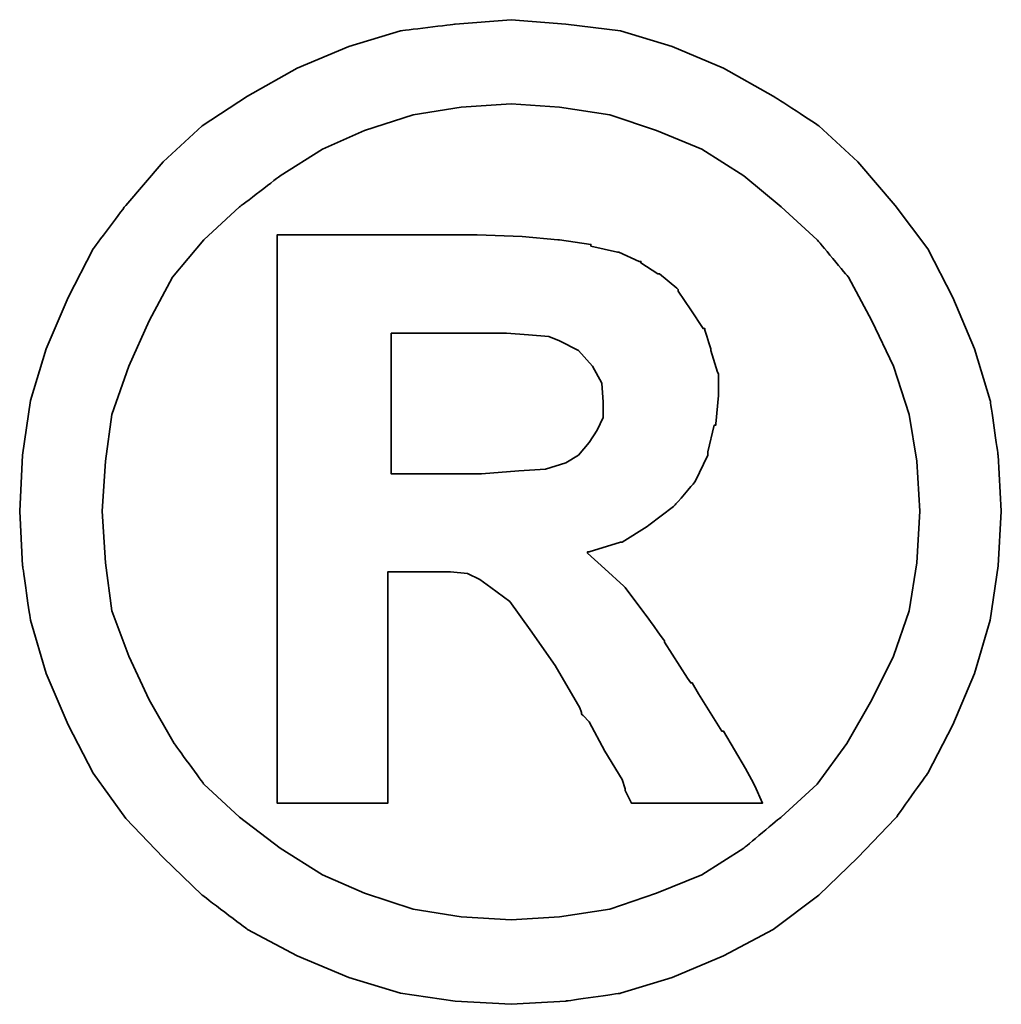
# Model space of a CAD drawing. Header units: millimetres. Extents: x 138 to 542, y -151 to -38.
# Tile 50 of 54: x 453.91 to 454.847, y -113.034 to -112.095. Entities that reach past the tile are written whole.
import ezdxf

# ---------------------------------------------------------------- set-up
doc = ezdxf.new("R2010")
doc.units = ezdxf.units.MM
doc.header["$LTSCALE"] = 0.1
doc.layers.add('DIM', color=4, linetype='CONTINUOUS')
doc.layers.add('layer 1', color=7, linetype='CONTINUOUS')

# ---------------------------------------------------------------- blocks, each defined once
blk = doc.blocks.new('TBI MOTION logo(完整正式版)')
at = {"layer": 'layer 1', "color": 22, "lineweight": 35}
for points, knots in [([(81.20634, 4.98624), (81.20634, 4.98624), (81.18649, 5.32862), (81.18649, 5.32862), (81.18649, 5.32862), (81.18649, 5.32862), (81.13886, 5.66206), (81.13886, 5.66206), (81.13886, 5.66206), (81.13886, 5.66206), (81.04359, 5.97764), (81.04359, 5.97764), (81.04359, 5.97764), (81.04359, 5.97764), (80.91061, 6.29124), (80.91061, 6.29124), (80.91061, 6.29124), (80.91061, 6.29124), (80.75778, 6.58697), (80.75778, 6.58697), (80.75778, 6.58697), (80.75778, 6.58697), (80.5593, 6.85294), (80.5593, 6.85294), (80.5593, 6.85294), (80.5593, 6.85294), (80.33105, 7.1189), (80.33105, 7.1189), (80.33105, 7.1189), (80.33105, 7.1189), (80.09287, 7.33921), (80.09287, 7.33921), (80.09287, 7.33921), (80.09287, 7.33921), (79.815, 7.51982), (79.815, 7.51982), (79.815, 7.51982), (79.815, 7.51982), (79.51133, 7.69051), (79.51133, 7.69051), (79.51133, 7.69051), (79.51133, 7.69051), (79.19773, 7.8235), (79.19773, 7.8235), (79.19773, 7.8235), (79.19773, 7.8235), (78.88215, 7.91877), (78.88215, 7.91877), (78.88215, 7.91877), (78.88215, 7.91877), (78.54871, 7.95846), (78.54871, 7.95846), (78.54871, 7.95846), (78.54871, 7.95846), (78.21526, 7.98625), (78.21526, 7.98625), (78.21526, 7.98625), (78.21526, 7.98625), (77.87388, 7.95846), (77.87388, 7.95846), (77.87388, 7.95846), (77.87388, 7.95846), (77.54044, 7.91877), (77.54044, 7.91877), (77.54044, 7.91877), (77.54044, 7.91877), (77.22485, 7.8235), (77.22485, 7.8235), (77.22485, 7.8235), (77.22485, 7.8235), (76.91027, 7.69051), (76.91027, 7.69051), (76.91027, 7.69051), (76.91027, 7.69051), (76.6056, 7.51982), (76.6056, 7.51982), (76.6056, 7.51982), (76.6056, 7.51982), (76.32972, 7.33921), (76.32972, 7.33921), (76.32972, 7.33921), (76.32972, 7.33921), (76.09154, 7.1189), (76.09154, 7.1189), (76.09154, 7.1189), (76.09154, 7.1189), (75.86329, 6.85294), (75.86329, 6.85294), (75.86329, 6.85294), (75.86329, 6.85294), (75.66382, 6.58697), (75.66382, 6.58697), (75.66382, 6.58697), (75.66382, 6.58697), (75.51099, 6.29124), (75.51099, 6.29124), (75.51099, 6.29124), (75.51099, 6.29124), (75.37702, 5.97764), (75.37702, 5.97764), (75.37702, 5.97764), (75.37702, 5.97764), (75.28175, 5.66206), (75.28175, 5.66206), (75.28175, 5.66206), (75.28175, 5.66206), (75.23411, 5.32862), (75.23411, 5.32862), (75.23411, 5.32862), (75.23411, 5.32862), (75.21625, 4.98624), (75.21625, 4.98624), (75.21625, 4.98624), (75.21625, 4.98624), (75.23411, 4.6528), (75.23411, 4.6528), (75.23411, 4.6528), (75.23411, 4.6528), (75.28175, 4.32035), (75.28175, 4.32035), (75.28175, 4.32035), (75.28175, 4.32035), (75.37702, 3.99583), (75.37702, 3.99583), (75.37702, 3.99583), (75.37702, 3.99583), (75.51099, 3.68224), (75.51099, 3.68224), (75.51099, 3.68224), (75.51099, 3.68224), (75.66382, 3.38749), (75.66382, 3.38749), (75.66382, 3.38749), (75.66382, 3.38749), (75.86329, 3.10963), (75.86329, 3.10963), (75.86329, 3.10963), (75.86329, 3.10963), (76.09154, 2.87145), (76.09154, 2.87145), (76.09154, 2.87145), (76.09154, 2.87145), (76.32972, 2.6432), (76.32972, 2.6432), (76.32972, 2.6432), (76.32972, 2.6432), (76.6056, 2.43381), (76.6056, 2.43381), (76.6056, 2.43381), (76.6056, 2.43381), (76.91027, 2.27205), (76.91027, 2.27205), (76.91027, 2.27205), (76.91027, 2.27205), (77.22485, 2.13906), (77.22485, 2.13906), (77.22485, 2.13906), (77.22485, 2.13906), (77.54044, 2.0438), (77.54044, 2.0438), (77.54044, 2.0438), (77.54044, 2.0438), (77.87388, 1.99616), (77.87388, 1.99616), (77.87388, 1.99616), (77.87388, 1.99616), (78.21526, 1.97631), (78.21526, 1.97631), (78.21526, 1.97631), (78.21526, 1.97631), (78.54871, 1.99616), (78.54871, 1.99616), (78.54871, 1.99616), (78.54871, 1.99616), (78.88215, 2.0438), (78.88215, 2.0438), (78.88215, 2.0438), (78.88215, 2.0438), (79.19773, 2.13906), (79.19773, 2.13906), (79.19773, 2.13906), (79.19773, 2.13906), (79.51133, 2.27205), (79.51133, 2.27205), (79.51133, 2.27205), (79.51133, 2.27205), (79.815, 2.43381), (79.815, 2.43381), (79.815, 2.43381), (79.815, 2.43381), (80.09287, 2.6432), (80.09287, 2.6432), (80.09287, 2.6432), (80.09287, 2.6432), (80.33105, 2.87145), (80.33105, 2.87145), (80.33105, 2.87145), (80.33105, 2.87145), (80.5593, 3.10963), (80.5593, 3.10963), (80.5593, 3.10963), (80.5593, 3.10963), (80.75778, 3.38749), (80.75778, 3.38749), (80.75778, 3.38749), (80.75778, 3.38749), (80.91061, 3.68224), (80.91061, 3.68224), (80.91061, 3.68224), (80.91061, 3.68224), (81.04359, 3.99583), (81.04359, 3.99583), (81.04359, 3.99583), (81.04359, 3.99583), (81.13886, 4.32035), (81.13886, 4.32035), (81.13886, 4.32035), (81.13886, 4.32035), (81.18649, 4.6528), (81.18649, 4.6528), (81.18649, 4.6528), (81.18649, 4.6528), (81.20634, 4.98624), (81.20634, 4.98624)], [0, 0, 0, 0, 0.0178571, 0.0178571, 0.0178571, 0.0178572, 0.0357143, 0.0357143, 0.0357143, 0.0357143, 0.0535714, 0.0535714, 0.0535714, 0.0535714, 0.0714286, 0.0714286, 0.0714286, 0.0714286, 0.0892857, 0.0892857, 0.0892857, 0.0892857, 0.1071429, 0.1071429, 0.1071429, 0.1071429, 0.125, 0.125, 0.125, 0.125, 0.1428571, 0.1428571, 0.1428571, 0.1428572, 0.1607143, 0.1607143, 0.1607143, 0.1607143, 0.1785714, 0.1785714, 0.1785714, 0.1785714, 0.1964286, 0.1964286, 0.1964286, 0.1964286, 0.2142857, 0.2142857, 0.2142857, 0.2142857, 0.2321429, 0.2321429, 0.2321429, 0.2321429, 0.25, 0.25, 0.25, 0.25, 0.2678571, 0.2678571, 0.2678571, 0.2678572, 0.2857143, 0.2857143, 0.2857143, 0.2857143, 0.3035714, 0.3035714, 0.3035714, 0.3035714, 0.3214286, 0.3214286, 0.3214286, 0.3214286, 0.3392857, 0.3392857, 0.3392857, 0.3392857, 0.3571429, 0.3571429, 0.3571429, 0.3571429, 0.375, 0.375, 0.375, 0.375, 0.3928571, 0.3928571, 0.3928571, 0.3928572, 0.4107143, 0.4107143, 0.4107143, 0.4107143, 0.4285714, 0.4285714, 0.4285714, 0.4285714, 0.4464286, 0.4464286, 0.4464286, 0.4464286, 0.4642857, 0.4642857, 0.4642857, 0.4642857, 0.4821429, 0.4821429, 0.4821429, 0.4821429, 0.5, 0.5, 0.5, 0.5, 0.5178571, 0.5178571, 0.5178571, 0.5178572, 0.5357143, 0.5357143, 0.5357143, 0.5357143, 0.5535714, 0.5535714, 0.5535714, 0.5535714, 0.5714286, 0.5714286, 0.5714286, 0.5714286, 0.5892857, 0.5892857, 0.5892857, 0.5892857, 0.6071429, 0.6071429, 0.6071429, 0.6071429, 0.625, 0.625, 0.625, 0.625, 0.6428571, 0.6428571, 0.6428571, 0.6428572, 0.6607143, 0.6607143, 0.6607143, 0.6607143, 0.6785714, 0.6785714, 0.6785714, 0.6785714, 0.6964286, 0.6964286, 0.6964286, 0.6964286, 0.7142857, 0.7142857, 0.7142857, 0.7142857, 0.7321429, 0.7321429, 0.7321429, 0.7321429, 0.75, 0.75, 0.75, 0.75, 0.7678571, 0.7678571, 0.7678571, 0.7678572, 0.7857143, 0.7857143, 0.7857143, 0.7857143, 0.8035714, 0.8035714, 0.8035714, 0.8035714, 0.8214286, 0.8214286, 0.8214286, 0.8214286, 0.8392857, 0.8392857, 0.8392857, 0.8392857, 0.8571429, 0.8571429, 0.8571429, 0.8571429, 0.875, 0.875, 0.875, 0.875, 0.8928571, 0.8928571, 0.8928571, 0.8928572, 0.9107143, 0.9107143, 0.9107143, 0.9107143, 0.9285714, 0.9285714, 0.9285714, 0.9285714, 0.9464286, 0.9464286, 0.9464286, 0.9464286, 0.9642857, 0.9642857, 0.9642857, 0.9642857, 0.9821429, 0.9821429, 0.9821429, 0.9821429, 1, 1, 1, 1]), ([(80.71014, 4.98624), (80.71014, 4.98624), (80.69129, 5.29091), (80.69129, 5.29091), (80.69129, 5.29091), (80.69129, 5.29091), (80.64464, 5.57672), (80.64464, 5.57672), (80.64464, 5.57672), (80.64464, 5.57672), (80.54937, 5.87245), (80.54937, 5.87245), (80.54937, 5.87245), (80.54937, 5.87245), (80.41639, 6.14833), (80.41639, 6.14833), (80.41639, 6.14833), (80.41639, 6.14833), (80.27349, 6.41429), (80.27349, 6.41429), (80.27349, 6.41429), (80.27349, 6.41429), (80.08295, 6.64255), (80.08295, 6.64255), (80.08295, 6.64255), (80.08295, 6.64255), (79.86264, 6.84301), (79.86264, 6.84301), (79.86264, 6.84301), (79.86264, 6.84301), (79.63439, 7.03355), (79.63439, 7.03355), (79.63439, 7.03355), (79.63439, 7.03355), (79.37835, 7.1963), (79.37835, 7.1963), (79.37835, 7.1963), (79.37835, 7.1963), (79.10246, 7.30944), (79.10246, 7.30944), (79.10246, 7.30944), (79.10246, 7.30944), (78.81665, 7.40471), (78.81665, 7.40471), (78.81665, 7.40471), (78.81665, 7.40471), (78.511, 7.45234), (78.511, 7.45234), (78.511, 7.45234), (78.511, 7.45234), (78.21526, 7.47219), (78.21526, 7.47219), (78.21526, 7.47219), (78.21526, 7.47219), (77.9106, 7.45234), (77.9106, 7.45234), (77.9106, 7.45234), (77.9106, 7.45234), (77.61685, 7.40471), (77.61685, 7.40471), (77.61685, 7.40471), (77.61685, 7.40471), (77.32012, 7.30944), (77.32012, 7.30944), (77.32012, 7.30944), (77.32012, 7.30944), (77.06309, 7.1963), (77.06309, 7.1963), (77.06309, 7.1963), (77.06309, 7.1963), (76.80606, 7.03355), (76.80606, 7.03355), (76.80606, 7.03355), (76.80606, 7.03355), (76.55797, 6.84301), (76.55797, 6.84301), (76.55797, 6.84301), (76.55797, 6.84301), (76.34063, 6.64255), (76.34063, 6.64255), (76.34063, 6.64255), (76.34063, 6.64255), (76.1491, 6.41429), (76.1491, 6.41429), (76.1491, 6.41429), (76.1491, 6.41429), (76.0062, 6.14833), (76.0062, 6.14833), (76.0062, 6.14833), (76.0062, 6.14833), (75.88314, 5.87245), (75.88314, 5.87245), (75.88314, 5.87245), (75.88314, 5.87245), (75.77794, 5.57672), (75.77794, 5.57672), (75.77794, 5.57672), (75.77794, 5.57672), (75.73924, 5.29091), (75.73924, 5.29091), (75.73924, 5.29091), (75.73924, 5.29091), (75.72039, 4.98624), (75.72039, 4.98624), (75.72039, 4.98624), (75.72039, 4.98624), (75.73924, 4.67165), (75.73924, 4.67165), (75.73924, 4.67165), (75.73924, 4.67165), (75.77794, 4.37791), (75.77794, 4.37791), (75.77794, 4.37791), (75.77794, 4.37791), (75.88314, 4.10102), (75.88314, 4.10102), (75.88314, 4.10102), (75.88314, 4.10102), (76.0062, 3.83407), (76.0062, 3.83407), (76.0062, 3.83407), (76.0062, 3.83407), (76.15902, 3.56811), (76.15902, 3.56811), (76.15902, 3.56811), (76.15902, 3.56811), (76.34063, 3.32001), (76.34063, 3.32001), (76.34063, 3.32001), (76.34063, 3.32001), (76.55797, 3.11955), (76.55797, 3.11955), (76.55797, 3.11955), (76.55797, 3.11955), (76.80606, 2.92901), (76.80606, 2.92901), (76.80606, 2.92901), (76.80606, 2.92901), (77.06309, 2.76725), (77.06309, 2.76725), (77.06309, 2.76725), (77.06309, 2.76725), (77.32012, 2.65412), (77.32012, 2.65412), (77.32012, 2.65412), (77.32012, 2.65412), (77.61685, 2.55786), (77.61685, 2.55786), (77.61685, 2.55786), (77.61685, 2.55786), (77.9106, 2.51022), (77.9106, 2.51022), (77.9106, 2.51022), (77.9106, 2.51022), (78.21526, 2.49137), (78.21526, 2.49137), (78.21526, 2.49137), (78.21526, 2.49137), (78.511, 2.51022), (78.511, 2.51022), (78.511, 2.51022), (78.511, 2.51022), (78.81665, 2.55786), (78.81665, 2.55786), (78.81665, 2.55786), (78.81665, 2.55786), (79.10246, 2.65412), (79.10246, 2.65412), (79.10246, 2.65412), (79.10246, 2.65412), (79.37835, 2.76725), (79.37835, 2.76725), (79.37835, 2.76725), (79.37835, 2.76725), (79.63439, 2.92901), (79.63439, 2.92901), (79.63439, 2.92901), (79.63439, 2.92901), (79.86264, 3.11955), (79.86264, 3.11955), (79.86264, 3.11955), (79.86264, 3.11955), (80.08295, 3.32001), (80.08295, 3.32001), (80.08295, 3.32001), (80.08295, 3.32001), (80.26356, 3.56811), (80.26356, 3.56811), (80.26356, 3.56811), (80.26356, 3.56811), (80.41639, 3.83407), (80.41639, 3.83407), (80.41639, 3.83407), (80.41639, 3.83407), (80.54937, 4.10102), (80.54937, 4.10102), (80.54937, 4.10102), (80.54937, 4.10102), (80.64464, 4.37791), (80.64464, 4.37791), (80.64464, 4.37791), (80.64464, 4.37791), (80.69129, 4.67165), (80.69129, 4.67165), (80.69129, 4.67165), (80.69129, 4.67165), (80.71014, 4.98624), (80.71014, 4.98624)], [0, 0, 0, 0, 0.0192308, 0.0192308, 0.0192308, 0.0192308, 0.0384615, 0.0384615, 0.0384615, 0.0384615, 0.0576923, 0.0576923, 0.0576923, 0.0576923, 0.0769231, 0.0769231, 0.0769231, 0.0769231, 0.0961538, 0.0961538, 0.0961538, 0.0961539, 0.1153846, 0.1153846, 0.1153846, 0.1153846, 0.1346154, 0.1346154, 0.1346154, 0.1346154, 0.1538462, 0.1538462, 0.1538462, 0.1538462, 0.1730769, 0.1730769, 0.1730769, 0.1730769, 0.1923077, 0.1923077, 0.1923077, 0.1923077, 0.2115385, 0.2115385, 0.2115385, 0.2115385, 0.2307692, 0.2307692, 0.2307692, 0.2307692, 0.25, 0.25, 0.25, 0.25, 0.2692308, 0.2692308, 0.2692308, 0.2692308, 0.2884615, 0.2884615, 0.2884615, 0.2884615, 0.3076923, 0.3076923, 0.3076923, 0.3076923, 0.3269231, 0.3269231, 0.3269231, 0.3269231, 0.3461538, 0.3461538, 0.3461538, 0.3461539, 0.3653846, 0.3653846, 0.3653846, 0.3653846, 0.3846154, 0.3846154, 0.3846154, 0.3846154, 0.4038462, 0.4038462, 0.4038462, 0.4038462, 0.4230769, 0.4230769, 0.4230769, 0.4230769, 0.4423077, 0.4423077, 0.4423077, 0.4423077, 0.4615385, 0.4615385, 0.4615385, 0.4615385, 0.4807692, 0.4807692, 0.4807692, 0.4807692, 0.5, 0.5, 0.5, 0.5, 0.5192308, 0.5192308, 0.5192308, 0.5192308, 0.5384615, 0.5384615, 0.5384615, 0.5384615, 0.5576923, 0.5576923, 0.5576923, 0.5576923, 0.5769231, 0.5769231, 0.5769231, 0.5769231, 0.5961538, 0.5961538, 0.5961538, 0.5961539, 0.6153846, 0.6153846, 0.6153846, 0.6153846, 0.6346154, 0.6346154, 0.6346154, 0.6346154, 0.6538462, 0.6538462, 0.6538462, 0.6538462, 0.6730769, 0.6730769, 0.6730769, 0.6730769, 0.6923077, 0.6923077, 0.6923077, 0.6923077, 0.7115385, 0.7115385, 0.7115385, 0.7115385, 0.7307692, 0.7307692, 0.7307692, 0.7307692, 0.75, 0.75, 0.75, 0.75, 0.7692308, 0.7692308, 0.7692308, 0.7692308, 0.7884615, 0.7884615, 0.7884615, 0.7884615, 0.8076923, 0.8076923, 0.8076923, 0.8076923, 0.8269231, 0.8269231, 0.8269231, 0.8269231, 0.8461538, 0.8461538, 0.8461538, 0.8461539, 0.8653846, 0.8653846, 0.8653846, 0.8653846, 0.8846154, 0.8846154, 0.8846154, 0.8846154, 0.9038462, 0.9038462, 0.9038462, 0.9038462, 0.9230769, 0.9230769, 0.9230769, 0.9230769, 0.9423077, 0.9423077, 0.9423077, 0.9423077, 0.9615385, 0.9615385, 0.9615385, 0.9615385, 0.9807692, 0.9807692, 0.9807692, 0.9807692, 1, 1, 1, 1]), ([(76.78721, 3.2823), (76.78721, 3.2823), (76.78721, 3.32001), (76.78721, 3.32001), (76.78721, 3.32001), (76.78721, 3.32001), (76.78721, 3.42422), (76.78721, 3.42422), (76.78721, 3.42422), (76.78721, 3.42422), (76.78721, 3.59689), (76.78721, 3.59689), (76.78721, 3.59689), (76.78721, 3.59689), (76.78721, 3.80529), (76.78721, 3.80529), (76.78721, 3.80529), (76.78721, 3.80529), (76.78721, 4.0524), (76.78721, 4.0524), (76.78721, 4.0524), (76.78721, 4.0524), (76.78721, 4.32035), (76.78721, 4.32035), (76.78721, 4.32035), (76.78721, 4.32035), (76.78721, 4.92868), (76.78721, 4.92868), (76.78721, 4.92868), (76.78721, 4.92868), (76.78721, 5.53801), (76.78721, 5.53801), (76.78721, 5.53801), (76.78721, 5.53801), (76.78721, 5.82482), (76.78721, 5.82482), (76.78721, 5.82482), (76.78721, 5.82482), (76.78721, 6.07291), (76.78721, 6.07291), (76.78721, 6.07291), (76.78721, 6.07291), (76.78721, 6.30017), (76.78721, 6.30017), (76.78721, 6.30017), (76.78721, 6.30017), (76.78721, 6.45399), (76.78721, 6.45399), (76.78721, 6.45399), (76.78721, 6.45399), (76.78721, 6.5572), (76.78721, 6.5572), (76.78721, 6.5572), (76.78721, 6.5572), (76.78721, 6.59689), (76.78721, 6.59689), (76.78721, 6.59689), (76.78721, 6.59689), (76.78721, 6.67232), (76.78721, 6.67232), (76.78721, 6.67232), (76.78721, 6.67232), (76.8537, 6.67232), (76.8537, 6.67232), (76.8537, 6.67232), (76.8537, 6.67232), (76.87355, 6.67232), (76.87355, 6.67232), (76.87355, 6.67232), (76.87355, 6.67232), (76.91027, 6.67232), (76.91027, 6.67232), (76.91027, 6.67232), (76.91027, 6.67232), (77.04424, 6.67232), (77.04424, 6.67232), (77.04424, 6.67232), (77.04424, 6.67232), (77.22485, 6.67232), (77.22485, 6.67232), (77.22485, 6.67232), (77.22485, 6.67232), (77.43524, 6.67232), (77.43524, 6.67232), (77.43524, 6.67232), (77.43524, 6.67232), (77.65357, 6.67232), (77.65357, 6.67232), (77.65357, 6.67232), (77.65357, 6.67232), (77.82625, 6.67232), (77.82625, 6.67232), (77.82625, 6.67232), (77.82625, 6.67232), (77.94037, 6.67232), (77.94037, 6.67232), (77.94037, 6.67232), (77.94037, 6.67232), (77.97709, 6.67232), (77.97709, 6.67232), (77.97709, 6.67232), (77.97709, 6.67232), (77.99694, 6.67232), (77.99694, 6.67232), (77.99694, 6.67232), (77.99694, 6.67232), (78.00686, 6.67232), (78.00686, 6.67232), (78.00686, 6.67232), (78.00686, 6.67232), (78.28275, 6.6624), (78.28275, 6.6624), (78.28275, 6.6624), (78.28275, 6.6624), (78.50107, 6.64255), (78.50107, 6.64255), (78.50107, 6.64255), (78.50107, 6.64255), (78.511, 6.64255), (78.511, 6.64255), (78.511, 6.64255), (78.511, 6.64255), (78.70154, 6.61476), (78.70154, 6.61476), (78.70154, 6.61476), (78.70154, 6.61476), (78.70154, 6.60483), (78.70154, 6.60483), (78.70154, 6.60483), (78.70154, 6.60483), (78.86429, 6.56713), (78.86429, 6.56713), (78.86429, 6.56713), (78.86429, 6.56713), (78.87223, 6.56713), (78.87223, 6.56713), (78.87223, 6.56713), (78.87223, 6.56713), (78.99727, 6.51056), (78.99727, 6.51056), (78.99727, 6.51056), (78.99727, 6.51056), (79.00719, 6.51056), (79.00719, 6.51056), (79.00719, 6.51056), (79.00719, 6.51056), (79.00719, 6.50162), (79.00719, 6.50162), (79.00719, 6.50162), (79.00719, 6.50162), (79.1104, 6.43415), (79.1104, 6.43415), (79.1104, 6.43415), (79.1104, 6.43415), (79.12132, 6.43415), (79.12132, 6.43415), (79.12132, 6.43415), (79.12132, 6.43415), (79.22552, 6.34781), (79.22552, 6.34781), (79.22552, 6.34781), (79.22552, 6.34781), (79.23544, 6.33888), (79.23544, 6.33888), (79.23544, 6.33888), (79.23544, 6.33888), (79.23544, 6.32895), (79.23544, 6.32895), (79.23544, 6.32895), (79.23544, 6.32895), (79.31087, 6.21483), (79.31087, 6.21483), (79.31087, 6.21483), (79.31087, 6.21483), (79.38629, 6.1007), (79.38629, 6.1007), (79.38629, 6.1007), (79.38629, 6.1007), (79.3972, 6.1007), (79.3972, 6.1007), (79.3972, 6.1007), (79.3972, 6.1007), (79.3972, 6.09078), (79.3972, 6.09078), (79.3972, 6.09078), (79.3972, 6.09078), (79.43392, 5.97764), (79.43392, 5.97764), (79.43392, 5.97764), (79.43392, 5.97764), (79.43392, 5.96772), (79.43392, 5.96772), (79.43392, 5.96772), (79.43392, 5.96772), (79.47362, 5.83474), (79.47362, 5.83474), (79.47362, 5.83474), (79.47362, 5.83474), (79.48156, 5.82482), (79.48156, 5.82482), (79.48156, 5.82482), (79.48156, 5.82482), (79.48156, 5.69977), (79.48156, 5.69977), (79.48156, 5.69977), (79.48156, 5.69977), (79.48156, 5.69183), (79.48156, 5.69183), (79.48156, 5.69183), (79.48156, 5.69183), (79.4637, 5.51915), (79.4637, 5.51915), (79.4637, 5.51915), (79.4637, 5.51915), (79.4637, 5.51122), (79.4637, 5.51122), (79.4637, 5.51122), (79.4637, 5.51122), (79.45377, 5.51122), (79.45377, 5.51122), (79.45377, 5.51122), (79.45377, 5.51122), (79.41507, 5.34847), (79.41507, 5.34847), (79.41507, 5.34847), (79.41507, 5.34847), (79.41507, 5.33854), (79.41507, 5.33854), (79.41507, 5.33854), (79.41507, 5.33854), (79.41507, 5.32862), (79.41507, 5.32862), (79.41507, 5.32862), (79.41507, 5.32862), (79.33865, 5.16785), (79.33865, 5.16785), (79.33865, 5.16785), (79.33865, 5.16785), (79.33071, 5.15693), (79.33071, 5.15693), (79.33071, 5.15693), (79.33071, 5.15693), (79.2156, 5.02495), (79.2156, 5.02495), (79.2156, 5.02495), (79.2156, 5.02495), (79.20567, 5.01502), (79.20567, 5.01502), (79.20567, 5.01502), (79.20567, 5.01502), (79.05483, 4.89991), (79.05483, 4.89991), (79.05483, 4.89991), (79.05483, 4.89991), (79.04491, 4.89197), (79.04491, 4.89197), (79.04491, 4.89197), (79.04491, 4.89197), (78.89208, 4.7967), (78.89208, 4.7967), (78.89208, 4.7967), (78.89208, 4.7967), (78.88215, 4.7967), (78.88215, 4.7967), (78.88215, 4.7967), (78.88215, 4.7967), (78.69161, 4.73913), (78.69161, 4.73913), (78.69161, 4.73913), (78.69161, 4.73913), (78.68169, 4.73913), (78.68169, 4.73913), (78.68169, 4.73913), (78.68169, 4.73913), (78.68169, 4.72921), (78.68169, 4.72921), (78.68169, 4.72921), (78.68169, 4.72921), (78.78688, 4.63394), (78.78688, 4.63394), (78.78688, 4.63394), (78.78688, 4.63394), (78.902, 4.52875), (78.902, 4.52875), (78.902, 4.52875), (78.902, 4.52875), (78.91093, 4.52081), (78.91093, 4.52081), (78.91093, 4.52081), (78.91093, 4.52081), (79.02506, 4.36798), (79.02506, 4.36798), (79.02506, 4.36798), (79.02506, 4.36798), (79.1501, 4.1953), (79.1501, 4.1953), (79.1501, 4.1953), (79.1501, 4.1953), (79.1501, 4.18736), (79.1501, 4.18736), (79.1501, 4.18736), (79.1501, 4.18736), (79.29201, 3.96705), (79.29201, 3.96705), (79.29201, 3.96705), (79.29201, 3.96705), (79.31087, 3.93828), (79.31087, 3.93828), (79.31087, 3.93828), (79.31087, 3.93828), (79.32079, 3.93828), (79.32079, 3.93828), (79.32079, 3.93828), (79.32079, 3.93828), (79.3585, 3.87178), (79.3585, 3.87178), (79.3585, 3.87178), (79.3585, 3.87178), (79.50141, 3.64353), (79.50141, 3.64353), (79.50141, 3.64353), (79.50141, 3.64353), (79.51133, 3.64353), (79.51133, 3.64353), (79.51133, 3.64353), (79.51133, 3.64353), (79.64431, 3.41528), (79.64431, 3.41528), (79.64431, 3.41528), (79.64431, 3.41528), (79.68202, 3.3478), (79.68202, 3.3478), (79.68202, 3.3478), (79.68202, 3.3478), (79.70187, 3.31009), (79.70187, 3.31009), (79.70187, 3.31009), (79.70187, 3.31009), (79.7495, 3.2049), (79.7495, 3.2049), (79.7495, 3.2049), (79.7495, 3.2049), (79.64431, 3.2049), (79.64431, 3.2049), (79.64431, 3.2049), (79.64431, 3.2049), (79.62546, 3.2049), (79.62546, 3.2049), (79.62546, 3.2049), (79.62546, 3.2049), (79.53912, 3.2049), (79.53912, 3.2049), (79.53912, 3.2049), (79.53912, 3.2049), (79.31087, 3.2049), (79.31087, 3.2049), (79.31087, 3.2049), (79.31087, 3.2049), (79.08262, 3.2049), (79.08262, 3.2049), (79.08262, 3.2049), (79.08262, 3.2049), (79.00719, 3.2049), (79.00719, 3.2049), (79.00719, 3.2049), (79.00719, 3.2049), (78.98735, 3.2049), (78.98735, 3.2049), (78.98735, 3.2049), (78.98735, 3.2049), (78.94964, 3.2049), (78.94964, 3.2049), (78.94964, 3.2049), (78.94964, 3.2049), (78.92979, 3.24459), (78.92979, 3.24459), (78.92979, 3.24459), (78.92979, 3.24459), (78.91093, 3.2823), (78.91093, 3.2823), (78.91093, 3.2823), (78.91093, 3.2823), (78.91093, 3.29223), (78.91093, 3.29223), (78.91093, 3.29223), (78.91093, 3.29223), (78.89208, 3.3478), (78.89208, 3.3478), (78.89208, 3.3478), (78.89208, 3.3478), (78.78688, 3.52048), (78.78688, 3.52048), (78.78688, 3.52048), (78.78688, 3.52048), (78.69161, 3.7001), (78.69161, 3.7001), (78.69161, 3.7001), (78.69161, 3.7001), (78.6539, 3.7388), (78.6539, 3.7388), (78.6539, 3.7388), (78.6539, 3.7388), (78.64398, 3.74873), (78.64398, 3.74873), (78.64398, 3.74873), (78.64398, 3.74873), (78.64398, 3.75766), (78.64398, 3.75766), (78.64398, 3.75766), (78.64398, 3.75766), (78.63405, 3.78644), (78.63405, 3.78644), (78.63405, 3.78644), (78.63405, 3.78644), (78.48321, 4.04347), (78.48321, 4.04347), (78.48321, 4.04347), (78.48321, 4.04347), (78.33038, 4.2618), (78.33038, 4.2618), (78.33038, 4.2618), (78.33038, 4.2618), (78.20732, 4.43447), (78.20732, 4.43447), (78.20732, 4.43447), (78.20732, 4.43447), (78.09221, 4.52081), (78.09221, 4.52081), (78.09221, 4.52081), (78.09221, 4.52081), (78.02472, 4.56845), (78.02472, 4.56845), (78.02472, 4.56845), (78.02472, 4.56845), (77.9493, 4.60616), (77.9493, 4.60616), (77.9493, 4.60616), (77.9493, 4.60616), (77.8451, 4.61608), (77.8451, 4.61608), (77.8451, 4.61608), (77.8451, 4.61608), (77.71113, 4.61608), (77.71113, 4.61608), (77.71113, 4.61608), (77.71113, 4.61608), (77.69128, 4.61608), (77.69128, 4.61608), (77.69128, 4.61608), (77.69128, 4.61608), (77.67342, 4.61608), (77.67342, 4.61608), (77.67342, 4.61608), (77.67342, 4.61608), (77.5583, 4.61608), (77.5583, 4.61608), (77.5583, 4.61608), (77.5583, 4.61608), (77.46303, 4.61608), (77.46303, 4.61608), (77.46303, 4.61608), (77.46303, 4.61608), (77.46303, 4.54761), (77.46303, 4.54761), (77.46303, 4.54761), (77.46303, 4.54761), (77.46303, 4.47318), (77.46303, 4.47318), (77.46303, 4.47318), (77.46303, 4.47318), (77.46303, 4.24294), (77.46303, 4.24294), (77.46303, 4.24294), (77.46303, 4.24294), (77.46303, 3.99583), (77.46303, 3.99583), (77.46303, 3.99583), (77.46303, 3.99583), (77.46303, 3.72888), (77.46303, 3.72888), (77.46303, 3.72888), (77.46303, 3.72888), (77.46303, 3.51055), (77.46303, 3.51055), (77.46303, 3.51055), (77.46303, 3.51055), (77.46303, 3.42422), (77.46303, 3.42422), (77.46303, 3.42422), (77.46303, 3.42422), (77.46303, 3.35773), (77.46303, 3.35773), (77.46303, 3.35773), (77.46303, 3.35773), (77.46303, 3.30017), (77.46303, 3.30017), (77.46303, 3.30017), (77.46303, 3.30017), (77.46303, 3.2823), (77.46303, 3.2823), (77.46303, 3.2823), (77.46303, 3.2823), (77.46303, 3.2049), (77.46303, 3.2049), (77.46303, 3.2049), (77.46303, 3.2049), (77.39753, 3.2049), (77.39753, 3.2049), (77.39753, 3.2049), (77.39753, 3.2049), (77.37768, 3.2049), (77.37768, 3.2049), (77.37768, 3.2049), (77.37768, 3.2049), (77.32012, 3.2049), (77.32012, 3.2049), (77.32012, 3.2049), (77.32012, 3.2049), (77.12165, 3.2049), (77.12165, 3.2049), (77.12165, 3.2049), (77.12165, 3.2049), (76.94897, 3.2049), (76.94897, 3.2049), (76.94897, 3.2049), (76.94897, 3.2049), (76.8924, 3.2049), (76.8924, 3.2049), (76.8924, 3.2049), (76.8924, 3.2049), (76.8537, 3.2049), (76.8537, 3.2049), (76.8537, 3.2049), (76.8537, 3.2049), (76.78721, 3.2049), (76.78721, 3.2049), (76.78721, 3.2049), (76.78721, 3.2049), (76.78721, 3.2823), (76.78721, 3.2823)], [0, 0, 0, 0, 0.0074074, 0.0074074, 0.0074074, 0.0074074, 0.0148148, 0.0148148, 0.0148148, 0.0148148, 0.0222222, 0.0222222, 0.0222222, 0.0222222, 0.0296296, 0.0296296, 0.0296296, 0.0296296, 0.037037, 0.037037, 0.037037, 0.037037, 0.0444444, 0.0444444, 0.0444444, 0.0444445, 0.0518519, 0.0518519, 0.0518519, 0.0518519, 0.0592593, 0.0592593, 0.0592593, 0.0592593, 0.0666667, 0.0666667, 0.0666667, 0.0666667, 0.0740741, 0.0740741, 0.0740741, 0.0740741, 0.0814815, 0.0814815, 0.0814815, 0.0814815, 0.0888889, 0.0888889, 0.0888889, 0.0888889, 0.0962963, 0.0962963, 0.0962963, 0.0962963, 0.1037037, 0.1037037, 0.1037037, 0.1037037, 0.1111111, 0.1111111, 0.1111111, 0.1111111, 0.1185185, 0.1185185, 0.1185185, 0.1185185, 0.1259259, 0.1259259, 0.1259259, 0.1259259, 0.1333333, 0.1333333, 0.1333333, 0.1333333, 0.1407407, 0.1407407, 0.1407407, 0.1407408, 0.1481481, 0.1481481, 0.1481481, 0.1481482, 0.1555556, 0.1555556, 0.1555556, 0.1555556, 0.162963, 0.162963, 0.162963, 0.162963, 0.1703704, 0.1703704, 0.1703704, 0.1703704, 0.1777778, 0.1777778, 0.1777778, 0.1777778, 0.1851852, 0.1851852, 0.1851852, 0.1851852, 0.1925926, 0.1925926, 0.1925926, 0.1925926, 0.2, 0.2, 0.2, 0.2, 0.2074074, 0.2074074, 0.2074074, 0.2074074, 0.2148148, 0.2148148, 0.2148148, 0.2148148, 0.2222222, 0.2222222, 0.2222222, 0.2222222, 0.2296296, 0.2296296, 0.2296296, 0.2296296, 0.237037, 0.237037, 0.237037, 0.237037, 0.2444444, 0.2444444, 0.2444444, 0.2444445, 0.2518519, 0.2518519, 0.2518519, 0.2518519, 0.2592593, 0.2592593, 0.2592593, 0.2592593, 0.2666667, 0.2666667, 0.2666667, 0.2666667, 0.2740741, 0.2740741, 0.2740741, 0.2740741, 0.2814815, 0.2814815, 0.2814815, 0.2814815, 0.2888889, 0.2888889, 0.2888889, 0.2888889, 0.2962963, 0.2962963, 0.2962963, 0.2962963, 0.3037037, 0.3037037, 0.3037037, 0.3037037, 0.3111111, 0.3111111, 0.3111111, 0.3111111, 0.3185185, 0.3185185, 0.3185185, 0.3185185, 0.3259259, 0.3259259, 0.3259259, 0.3259259, 0.3333333, 0.3333333, 0.3333333, 0.3333333, 0.3407407, 0.3407407, 0.3407407, 0.3407408, 0.3481481, 0.3481481, 0.3481481, 0.3481482, 0.3555556, 0.3555556, 0.3555556, 0.3555556, 0.362963, 0.362963, 0.362963, 0.362963, 0.3703704, 0.3703704, 0.3703704, 0.3703704, 0.3777778, 0.3777778, 0.3777778, 0.3777778, 0.3851852, 0.3851852, 0.3851852, 0.3851852, 0.3925926, 0.3925926, 0.3925926, 0.3925926, 0.4, 0.4, 0.4, 0.4, 0.4074074, 0.4074074, 0.4074074, 0.4074074, 0.4148148, 0.4148148, 0.4148148, 0.4148148, 0.4222222, 0.4222222, 0.4222222, 0.4222222, 0.4296296, 0.4296296, 0.4296296, 0.4296296, 0.437037, 0.437037, 0.437037, 0.437037, 0.4444444, 0.4444444, 0.4444444, 0.4444445, 0.4518519, 0.4518519, 0.4518519, 0.4518519, 0.4592593, 0.4592593, 0.4592593, 0.4592593, 0.4666667, 0.4666667, 0.4666667, 0.4666667, 0.4740741, 0.4740741, 0.4740741, 0.4740741, 0.4814815, 0.4814815, 0.4814815, 0.4814815, 0.4888889, 0.4888889, 0.4888889, 0.4888889, 0.4962963, 0.4962963, 0.4962963, 0.4962963, 0.5037037, 0.5037037, 0.5037037, 0.5037037, 0.5111111, 0.5111111, 0.5111111, 0.5111111, 0.5185185, 0.5185185, 0.5185185, 0.5185185, 0.5259259, 0.5259259, 0.5259259, 0.5259259, 0.5333333, 0.5333333, 0.5333333, 0.5333333, 0.5407407, 0.5407407, 0.5407407, 0.5407408, 0.5481481, 0.5481481, 0.5481481, 0.5481482, 0.5555556, 0.5555556, 0.5555556, 0.5555556, 0.562963, 0.562963, 0.562963, 0.562963, 0.5703704, 0.5703704, 0.5703704, 0.5703704, 0.5777778, 0.5777778, 0.5777778, 0.5777778, 0.5851852, 0.5851852, 0.5851852, 0.5851852, 0.5925926, 0.5925926, 0.5925926, 0.5925926, 0.6, 0.6, 0.6, 0.6, 0.6074074, 0.6074074, 0.6074074, 0.6074074, 0.6148148, 0.6148148, 0.6148148, 0.6148148, 0.6222222, 0.6222222, 0.6222222, 0.6222222, 0.6296296, 0.6296296, 0.6296296, 0.6296296, 0.637037, 0.637037, 0.637037, 0.637037, 0.6444444, 0.6444444, 0.6444444, 0.6444445, 0.6518519, 0.6518519, 0.6518519, 0.6518519, 0.6592593, 0.6592593, 0.6592593, 0.6592593, 0.6666667, 0.6666667, 0.6666667, 0.6666667, 0.6740741, 0.6740741, 0.6740741, 0.6740741, 0.6814815, 0.6814815, 0.6814815, 0.6814815, 0.6888889, 0.6888889, 0.6888889, 0.6888889, 0.6962963, 0.6962963, 0.6962963, 0.6962963, 0.7037037, 0.7037037, 0.7037037, 0.7037037, 0.7111111, 0.7111111, 0.7111111, 0.7111111, 0.7185185, 0.7185185, 0.7185185, 0.7185185, 0.7259259, 0.7259259, 0.7259259, 0.7259259, 0.7333333, 0.7333333, 0.7333333, 0.7333333, 0.7407407, 0.7407407, 0.7407407, 0.7407408, 0.7481481, 0.7481481, 0.7481481, 0.7481482, 0.7555556, 0.7555556, 0.7555556, 0.7555556, 0.762963, 0.762963, 0.762963, 0.762963, 0.7703704, 0.7703704, 0.7703704, 0.7703704, 0.7777778, 0.7777778, 0.7777778, 0.7777778, 0.7851852, 0.7851852, 0.7851852, 0.7851852, 0.7925926, 0.7925926, 0.7925926, 0.7925926, 0.8, 0.8, 0.8, 0.8, 0.8074074, 0.8074074, 0.8074074, 0.8074074, 0.8148148, 0.8148148, 0.8148148, 0.8148148, 0.8222222, 0.8222222, 0.8222222, 0.8222222, 0.8296296, 0.8296296, 0.8296296, 0.8296296, 0.837037, 0.837037, 0.837037, 0.837037, 0.8444444, 0.8444444, 0.8444444, 0.8444445, 0.8518519, 0.8518519, 0.8518519, 0.8518519, 0.8592593, 0.8592593, 0.8592593, 0.8592593, 0.8666667, 0.8666667, 0.8666667, 0.8666667, 0.8740741, 0.8740741, 0.8740741, 0.8740741, 0.8814815, 0.8814815, 0.8814815, 0.8814815, 0.8888889, 0.8888889, 0.8888889, 0.8888889, 0.8962963, 0.8962963, 0.8962963, 0.8962963, 0.9037037, 0.9037037, 0.9037037, 0.9037037, 0.9111111, 0.9111111, 0.9111111, 0.9111111, 0.9185185, 0.9185185, 0.9185185, 0.9185185, 0.9259259, 0.9259259, 0.9259259, 0.9259259, 0.9333333, 0.9333333, 0.9333333, 0.9333333, 0.9407407, 0.9407407, 0.9407407, 0.9407408, 0.9481481, 0.9481481, 0.9481481, 0.9481482, 0.9555556, 0.9555556, 0.9555556, 0.9555556, 0.962963, 0.962963, 0.962963, 0.962963, 0.9703704, 0.9703704, 0.9703704, 0.9703704, 0.9777778, 0.9777778, 0.9777778, 0.9777778, 0.9851852, 0.9851852, 0.9851852, 0.9851852, 0.9925926, 0.9925926, 0.9925926, 0.9925926, 1, 1, 1, 1]), ([(77.48288, 6.07291), (77.48288, 6.07291), (77.48288, 5.99551), (77.48288, 5.99551), (77.48288, 5.99551), (77.48288, 5.99551), (77.48288, 5.82482), (77.48288, 5.82482), (77.48288, 5.82482), (77.48288, 5.82482), (77.48288, 5.63328), (77.48288, 5.63328), (77.48288, 5.63328), (77.48288, 5.63328), (77.48288, 5.46358), (77.48288, 5.46358), (77.48288, 5.46358), (77.48288, 5.46358), (77.48288, 5.29091), (77.48288, 5.29091), (77.48288, 5.29091), (77.48288, 5.29091), (77.48288, 5.21449), (77.48288, 5.21449), (77.48288, 5.21449), (77.48288, 5.21449), (77.50074, 5.21449), (77.50074, 5.21449), (77.50074, 5.21449), (77.50074, 5.21449), (77.71113, 5.21449), (77.71113, 5.21449), (77.71113, 5.21449), (77.71113, 5.21449), (77.94037, 5.21449), (77.94037, 5.21449), (77.94037, 5.21449), (77.94037, 5.21449), (78.01579, 5.21449), (78.01579, 5.21449), (78.01579, 5.21449), (78.01579, 5.21449), (78.03465, 5.21449), (78.03465, 5.21449), (78.03465, 5.21449), (78.03465, 5.21449), (78.2629, 5.23335), (78.2629, 5.23335), (78.2629, 5.23335), (78.2629, 5.23335), (78.42565, 5.24327), (78.42565, 5.24327), (78.42565, 5.24327), (78.42565, 5.24327), (78.54871, 5.28098), (78.54871, 5.28098), (78.54871, 5.28098), (78.54871, 5.28098), (78.62611, 5.32862), (78.62611, 5.32862), (78.62611, 5.32862), (78.62611, 5.32862), (78.69161, 5.40503), (78.69161, 5.40503), (78.69161, 5.40503), (78.69161, 5.40503), (78.73925, 5.48145), (78.73925, 5.48145), (78.73925, 5.48145), (78.73925, 5.48145), (78.77696, 5.55885), (78.77696, 5.55885), (78.77696, 5.55885), (78.77696, 5.55885), (78.77696, 5.65214), (78.77696, 5.65214), (78.77696, 5.65214), (78.77696, 5.65214), (78.76902, 5.76726), (78.76902, 5.76726), (78.76902, 5.76726), (78.76902, 5.76726), (78.71146, 5.87245), (78.71146, 5.87245), (78.71146, 5.87245), (78.71146, 5.87245), (78.62611, 5.96772), (78.62611, 5.96772), (78.62611, 5.96772), (78.62611, 5.96772), (78.511, 6.02528), (78.511, 6.02528), (78.511, 6.02528), (78.511, 6.02528), (78.44451, 6.05306), (78.44451, 6.05306), (78.44451, 6.05306), (78.44451, 6.05306), (78.32046, 6.06299), (78.32046, 6.06299), (78.32046, 6.06299), (78.32046, 6.06299), (78.18748, 6.07291), (78.18748, 6.07291), (78.18748, 6.07291), (78.18748, 6.07291), (77.99694, 6.07291), (77.99694, 6.07291), (77.99694, 6.07291), (77.99694, 6.07291), (77.97709, 6.07291), (77.97709, 6.07291), (77.97709, 6.07291), (77.97709, 6.07291), (77.90167, 6.07291), (77.90167, 6.07291), (77.90167, 6.07291), (77.90167, 6.07291), (77.69128, 6.07291), (77.69128, 6.07291), (77.69128, 6.07291), (77.69128, 6.07291), (77.50074, 6.07291), (77.50074, 6.07291), (77.50074, 6.07291), (77.50074, 6.07291), (77.48288, 6.07291), (77.48288, 6.07291)], [0, 0, 0, 0, 0.03125, 0.03125, 0.03125, 0.03125, 0.0625, 0.0625, 0.0625, 0.0625, 0.09375, 0.09375, 0.09375, 0.09375, 0.125, 0.125, 0.125, 0.125, 0.15625, 0.15625, 0.15625, 0.15625, 0.1875, 0.1875, 0.1875, 0.1875, 0.21875, 0.21875, 0.21875, 0.21875, 0.25, 0.25, 0.25, 0.25, 0.28125, 0.28125, 0.28125, 0.28125, 0.3125, 0.3125, 0.3125, 0.3125, 0.34375, 0.34375, 0.34375, 0.34375, 0.375, 0.375, 0.375, 0.375, 0.40625, 0.40625, 0.40625, 0.40625, 0.4375, 0.4375, 0.4375, 0.4375, 0.46875, 0.46875, 0.46875, 0.46875, 0.5, 0.5, 0.5, 0.5, 0.53125, 0.53125, 0.53125, 0.53125, 0.5625, 0.5625, 0.5625, 0.5625, 0.59375, 0.59375, 0.59375, 0.59375, 0.625, 0.625, 0.625, 0.625, 0.65625, 0.65625, 0.65625, 0.65625, 0.6875, 0.6875, 0.6875, 0.6875, 0.71875, 0.71875, 0.71875, 0.71875, 0.75, 0.75, 0.75, 0.75, 0.78125, 0.78125, 0.78125, 0.78125, 0.8125, 0.8125, 0.8125, 0.8125, 0.84375, 0.84375, 0.84375, 0.84375, 0.875, 0.875, 0.875, 0.875, 0.90625, 0.90625, 0.90625, 0.90625, 0.9375, 0.9375, 0.9375, 0.9375, 0.96875, 0.96875, 0.96875, 0.96875, 1, 1, 1, 1])]:
    blk.add_open_spline(points, degree=3, knots=knots, dxfattribs=at)

msp = doc.modelspace()

# ---------------------------------------------------------------- block references
at = {"layer": 'DIM', "color": 0, "xscale": 0.1563722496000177, "yscale": 0.1563722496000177, "zscale": 0.1563722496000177}
msp.add_blockref('TBI MOTION logo(完整正式版)', (442.14852, -113.34341), dxfattribs=at)

doc.saveas('drawing.dxf')
